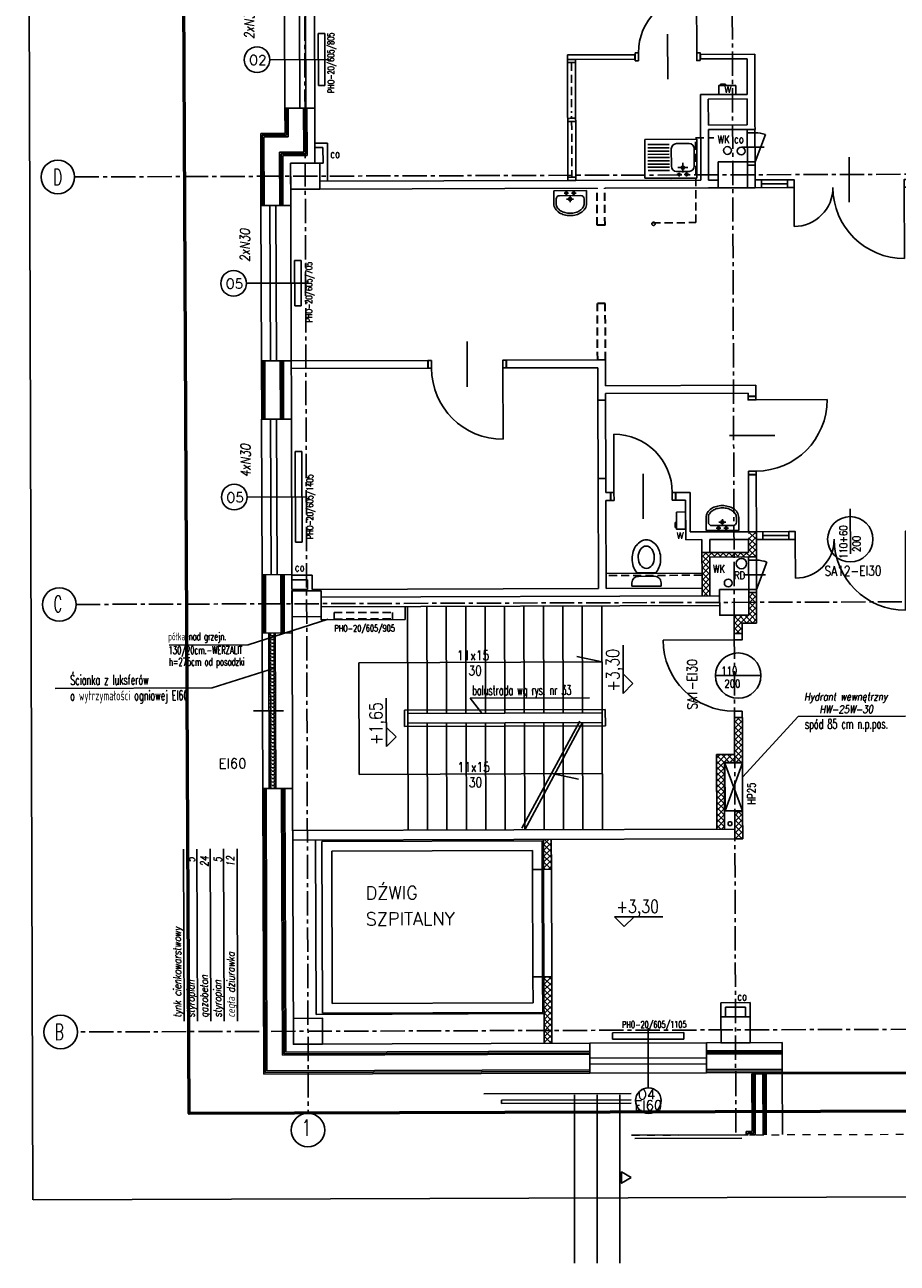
# Model space of a CAD drawing. Header units: millimetres. Extents: x 23823 to 26606, y -8163 to -4147.
# Tile 1 of 5: x 23823 to 25169, y -8163 to -6251. Entities that reach past the tile are written whole.
import ezdxf
from ezdxf.enums import TextEntityAlignment as Align

# ---------------------------------------------------------------- set-up
doc = ezdxf.new("R2010")
doc.units = ezdxf.units.MM
for name, pattern in [('CENTER2', [1.125, 0.75, -0.125, 0.125, -0.125]), ('DASHED2', [0.375, 0.25, -0.125]), ('HIDDEN', [0.375, 0.25, -0.125]), ('HIDDEN2', [0.1875, 0.125, -0.0625]), ('Przerywana', [24, 12, -12])]:
    doc.linetypes.add(name, pattern=pattern)
for name, color, linetype, lineweight in [('__zakres', 10, 'Continuous', 35), ('WYBURZENIA', 5, 'HIDDEN2', 35), ('ŚCIANY_STARE', 250, 'Continuous', 25)]:
    doc.layers.add(name, color=color, linetype=linetype, lineweight=lineweight)
for name, color, linetype in [('a_półki', 3, 'Continuous'), ('A_PÓŁKI_CO_OPIS', 1, 'Continuous'), ('DACH', 7, 'Continuous'), ('ddkanpodstropem', 3, 'HIDDEN2'), ('DOCIEPLENIE', 8, 'Continuous'), ('DYLATACJE', 1, 'Continuous'), ('ML-grzejniki', 3, 'Continuous'), ('ML-opis grzejniki', 1, 'Continuous'), ('NAZWY_POM_', 7, 'Continuous'), ('NAZWY_POM_TECHNOLOGIA', 7, 'Continuous'), ('OKNA', 250, 'Continuous'), ('okna wywietrzaki', 250, 'Continuous'), ('OKNA_OPIS', 7, 'Continuous'), ('OPISY_ARCHITEKTURA', 7, 'Continuous'), ('OSIE', 1, 'CENTER2'), ('s-piony c.o', 1, 'Continuous'), ('SANITARNE', 3, 'Continuous'), ('SCIANY_WEWNETRZNE', 5, 'Continuous'), ('SCIANY_ZEWNETRZNE', 5, 'Continuous'), ('SCIANY_ZEWNĘTRZNE', 5, 'Continuous'), ('SCIANY_ŻELBETOWE', 250, 'Continuous'), ('SLUPY', 250, 'Continuous'), ('SLUSARKA', 7, 'Continuous'), ('SLUSARKA_PPOZ', 7, 'Continuous'), ('SLUSARKA_PPOZ_OPIS', 7, 'Continuous'), ('STOLDRZWI', 7, 'Continuous'), ('TABELKA', 7, 'Continuous'), ('TEKST', 6, 'Continuous'), ('wentylatorki', 3, 'Continuous'), ('WIDOK', 250, 'Continuous'), ('WODKAN', 3, 'Continuous'), ('ściany_p.pożar_kresk', 1, 'Continuous')]:
    doc.layers.add(name, color=color, linetype=linetype)
doc.styles.add('ROMAND', font='romand', dxfattribs={"height": 20})
doc.styles.add('ROMANS', font='ROMANS.shx', dxfattribs={"width": 0.6})
doc.linetypes.add('BATTING', pattern='A,0.0001,-0.1,[134,ltypeshp.shx,S=0.1,R=0,X=-0.1,Y=0],-0.2,[134,ltypeshp.shx,S=0.1,R=180,X=0.1,Y=0],-0.1', length=0.4001)
doc.linetypes.add('OGRODZENIE1', pattern='A,0.25,-0.1,[133,ltypeshp.shx,S=0.1,R=0,X=-0.1,Y=0],-0.1,1', length=1.45)
doc.linetypes.add('ZIGZAG', pattern='A,0.0001,-0.2,[131,ltypeshp.shx,S=0.2,R=0,X=-0.2,Y=0],-0.4,[131,ltypeshp.shx,S=0.2,R=180,X=0.2,Y=0],-0.2', length=0.8001)
pattern_1 = [(45.18361, (23298.067, -14121.448), (-4.5044944, 4.4757157), []), (135.18361, (23298.067, -14121.448), (-4.4757157, -4.5044944), [])]

# ---------------------------------------------------------------- blocks, each defined once
blk = doc.blocks.new('umywalka_50')
for p, q in [((25.2, 0), (-25.2, 0)), ((-25.2, -20), (-25.2, 0)), ((25.2, -20), (25.2, 0)), ((-21.6, -20), (-21.6, -12.5)), ((16.6, -7.5), (-16.6, -7.5)), ((-2.2, -3.6), (-9.5, -3.6)), ((-5.8, -0.5), (-5.8, -6.5)), ((-5.3, -12.8), (5.4, -12.8)), ((0, -7.7), (0, -17.6)), ((9.4, -3.6), (2.3, -3.6)), ((5.8, -0.5), (5.8, -6.5)), ((21.6, -20), (21.6, -12.5))]:
    blk.add_line(p, q)
for centre, radius in [((-5.8, -3.6), 1.76), ((0, -12.8), 2.4), ((5.8, -3.6), 1.76)]:
    blk.add_circle(centre, radius)
for centre, radius, start, end in [((-16.6, -12.5), 5, 90, 180), ((16.6, -12.5), 5, 0, 90), ((-11.1, -20), 14.1, 180, 212.8258), ((-5.8, -16.6), 20.4, 212.8258, 237.2956), ((-11.1, -20), 10.5, 180, 212.8258), ((-5.8, -16.6), 16.8, 212.8258, 237.2956), ((-2.3, -11.1), 26.9, 237.2956, 255.1061), ((-2.3, -11.1), 23.3, 237.2956, 255.1061), ((0, -2.5), 35.8, 255.1061, 270), ((0, -2.5), 32.2, 255.1061, 270), ((0, -2.5), 32.2, 270, 284.8939), ((0, -2.5), 35.8, 270, 284.8939), ((2.3, -11.1), 23.3, 284.8939, 302.7044), ((2.3, -11.1), 26.9, 284.8939, 302.7044), ((5.8, -16.6), 16.8, 302.7044, 327.1742), ((5.8, -16.6), 20.4, 302.7044, 327.1742), ((11.1, -20), 10.5, 327.1742, 0), ((11.1, -20), 14.1, 327.1742, 0)]:
    blk.add_arc(centre, radius, start, end)
blk = doc.blocks.new('OKNO_SCIANA_1X1')
for p, q in [((0.5, 1.5), (0.5, -0.5)), ((0, 1), (1, 1)), ((0, 0.7), (1, 0.7)), ((0, 0.5), (1, 0.5)), ((0, 0), (1, 0))]:
    blk.add_line(p, q)
blk = doc.blocks.new('KOTA_RZUT')
for p, q in [((0, 0), (-15, 15)), ((-15, 15), (59.6, 15)), ((0, 0), (15, 15))]:
    blk.add_line(p, q)
at = {"style": 'ROMANS', "width": 0.8}
blk.add_attdef('POZIOM', text='', height=20, dxfattribs=at).set_placement((20.7, 21), align=Align.CENTER)
blk = doc.blocks.new('SEDES2')
for p, q in [((-22.5, 0), (22.5, 0)), ((-22.5, -5), (-22.5, 0)), ((22.5, 0), (22.5, -5)), ((22.5, 0), (22.5, 0)), ((22.5, 0), (22.5, 0)), ((12.5, -15), (-12.5, -15)), ((14.5, -20.4), (-14.6, -20.4))]:
    blk.add_line(p, q)
for centre, radius, start, end in [((-12.5, -5), 10, 180, 270), ((12.5, -5), 10, 270, 0), ((16.2, -42.2), 38.3, 162.601, 180), ((8.2, -39.7), 29.9, 142.8917, 162.601), ((3.2, -35.9), 23.5, 138.9533, 142.8917), ((-3.3, -35.9), 23.5, 37.1083, 41.0467), ((-8.4, -39.7), 29.9, 17.399, 37.1083), ((-16.4, -42.2), 38.3, 0, 17.399), ((16.2, -42.2), 38.3, 180, 197.399), ((8.2, -44.7), 29.9, 197.399, 217.1083), ((-8.4, -44.7), 29.9, 322.8917, 342.601), ((-16.4, -42.2), 38.3, 342.601, 360), ((3.2, -48.6), 23.5, 217.1083, 241.2983), ((-0.1, -54.5), 16.8, 241.2983, 270), ((-0.1, -54.5), 16.8, 270, 298.7017), ((-3.3, -48.6), 23.5, 298.7017, 322.8917)]:
    blk.add_arc(centre, radius, start, end)
blk.add_ellipse((-0.3, -44.4), major_axis=(0.2, 17.3), ratio=0.720611)
blk = doc.blocks.new('DRZWI_D18W_110')
for p, q in [((5, 12), (5, 122)), ((60, 40.8), (60, -28.8))]:
    blk.add_line(p, q)
for points in [[(0, 0), (5, 0), (5, 12), (0, 12)], [(115, 0), (120, 0), (120, 12), (115, 12)]]:
    blk.add_lwpolyline(points, close=True)
blk.add_arc((5, 12), 110, 0, 90)
blk = doc.blocks.new('DRZWI_D11W_90')
for p, q in [((5, 12), (5, 102)), ((50, 40.8), (50, -28.8))]:
    blk.add_line(p, q)
for points in [[(0, 0), (5, 0), (5, 12), (0, 12)], [(95, 0), (100, 0), (100, 12), (95, 12)]]:
    blk.add_lwpolyline(points, close=True)
blk.add_arc((5, 12), 90, 0, 90)
blk = doc.blocks.new('ZLEWOZMYWAK_80_1K')
for p, q in [((-40, 0), (40, 0)), ((-40, -60), (-40, 0)), ((40, 0), (40, -60)), ((-36.2, -45.4), (-36.2, -18.4)), ((-28.2, -10.4), (-8.8, -10.4)), ((-20.7, -5.7), (-28, -5.7)), ((-26, -16.3), (-11, -16.3)), ((-24.3, -2.6), (-24.3, -8.5)), ((-18.5, -8.8), (-18.5, -23.8)), ((-9.1, -5.7), (-16.2, -5.7)), ((-12.7, -2.6), (-12.7, -8.5)), ((-0.8, -18.4), (-0.8, -45.4)), ((2.3, -11.9), (35.3, -11.9)), ((2.3, -16.9), (35.3, -16.9)), ((2.3, -21.9), (35.3, -21.9)), ((2.3, -26.9), (35.3, -26.9)), ((2.3, -31.9), (35.3, -31.9)), ((2.3, -36.9), (35.3, -36.9)), ((-8.8, -53.4), (-28.2, -53.4)), ((2.3, -41.9), (35.3, -41.9)), ((2.3, -46.9), (35.3, -46.9)), ((2.3, -51.9), (35.3, -51.9)), ((40, -60), (-40, -60))]:
    blk.add_line(p, q)
for centre, radius in [((-24.3, -5.7), 1.76), ((-18.5, -16.3), 2.5), ((-12.7, -5.7), 1.76)]:
    blk.add_circle(centre, radius)
for centre, start, end in [((-28.2, -18.4), 90, 180), ((-8.8, -18.4), 0, 90), ((-28.2, -45.4), 180, 270), ((-8.8, -45.4), 270, 0)]:
    blk.add_arc(centre, 8, start, end)
blk.add_point((0, 0))
blk = doc.blocks.new('R2')
at = {"layer": 'STOLDRZWI'}
for p, q in [((-27.5, 19.8), (-27.5, -14.1)), ((-50, 12), (-50, 0)), ((-5, 0), (-47, -16.1)), ((-5, 12), (-5, 0))]:
    blk.add_line(p, q, dxfattribs=at)
blk.add_lwpolyline([(-55, 12), (0, 12), (0, 0), (-55, 0)], close=True, dxfattribs=at)
blk.add_arc((-5, 0), 45, 179.9982, 200.9717, dxfattribs=at)
at = {"style": 'ROMANS', "flags": 1}
blk.add_attdef('OPIS', (-27.5, -14.1), '', height=10, dxfattribs=at)
blk = doc.blocks.new('DP110')
for p, q in [((10, 12), (10, 122)), ((65, 40.8), (65, -28.8))]:
    blk.add_line(p, q)
for points in [[(0, 0), (10, 0), (10, 12), (0, 12)], [(120, 0), (130, 0), (130, 12), (120, 12)]]:
    blk.add_lwpolyline(points, close=True)
blk.add_arc((10, 12), 110, 0, 90)
blk = doc.blocks.new('DP170')
for p, q in [((12, 180), (72, 180)), ((34.8, 95), (-34.8, 95)), ((12, 10), (122, 10))]:
    blk.add_line(p, q)
for points in [[(0, 190), (0, 180), (12, 180), (12, 190)], [(0, 0), (0, 10), (12, 10), (12, 0)]]:
    blk.add_lwpolyline(points, close=True)
for centre, radius, start, end in [((12, 180), 60, 270, 0), ((12, 10), 110, 0.0018, 90.0018)]:
    blk.add_arc(centre, radius, start, end)
blk = doc.blocks.new('A$C4D6E149D')
at = {"layer": 'wentylatorki', "linetype": 'Continuous'}
for p, q in [((16, 2), (16, 0)), ((16, 0), (24, 0)), ((24, 2), (24, 0))]:
    blk.add_line(p, q, dxfattribs=at)
blk.add_lwpolyline([(0, 2), (26.5, 2), (26.5, 16), (0, 16)], close=True, dxfattribs=at)

msp = doc.modelspace()

# ---------------------------------------------------------------- hatches: boundary and pattern name
at = {"layer": 'OKNA'}
h = msp.add_hatch(dxfattribs=at)
h.set_pattern_fill('ANGLE', color=256, scale=20, angle=90.1836, style=0)
h.set_pattern_definition([(90.183614, (28744.409, 6718.5166), (-5.4999718, -0.0176256), [4, -1.5]), (180.183614, (28744.409, 6718.5166), (0.0176256, -5.4999718), [4, -1.5])])
h.paths.add_polyline_path([(24199.4, -7190.1), (24200.2, -7430.1), (24210.2, -7430), (24209.4, -7190)])
at = {"layer": 'ściany_p.pożar_kresk', "ltscale": 50}
h = msp.add_hatch(dxfattribs=at)
h.set_pattern_fill('NET', color=256, scale=2, angle=45.1836, style=0)
h.set_pattern_definition(pattern_1)
h.paths.add_polyline_path([(24952, -7045.7), (24951.9, -7033.7), (24939.9, -7033.7), (24939.9, -7035.7, -0.004213), (24939.9, -7035.9), (24940, -7045.7), (24940, -7045.7), (24940, -7055.6, -0.004213), (24940, -7055.8), (24940, -7065.7), (24930.4, -7065.7, -0.019546), (24929.7, -7065.7), (24920, -7065.8), (24917.5, -7065.8), (24917.6, -7072.8), (24940.1, -7072.7), (24940.1, -7072.7), (24952.1, -7072.7)])
h.paths.add_polyline_path([(24917.5, -7065.8), (24910.4, -7065.8, -0.019546), (24909.7, -7065.8), (24900, -7065.8), (24890.4, -7065.9, -0.019546), (24889.7, -7065.9), (24880, -7065.9), (24868, -7065.9), (24868.2, -7120.9), (24868.2, -7122.9), (24880.2, -7122.9), (24880.1, -7072.9), (24917.6, -7072.8)])
h.paths.add_polyline_path([(24880.2, -7122.9), (24868.2, -7122.9), (24868.3, -7132.9), (24880.3, -7132.9)])
h.paths.add_polyline_path([(24929.9, -7174.7), (24952.4, -7174.7), (24952.4, -7162.7), (24917.9, -7162.8), (24917.9, -7190.8), (24929.9, -7190.7)])
h.paths.add_polyline_path([(24952.3, -7142.7), (24940.3, -7142.7), (24940.4, -7162.7), (24952.4, -7162.7)])
h.paths.add_polyline_path([(24952.2, -7127.7), (24940.2, -7127.7), (24940.3, -7142.7), (24952.3, -7142.7)])
h = msp.add_hatch(dxfattribs=at)
h.set_pattern_fill('NET', color=256, scale=2, angle=45.1836, style=0)
h.set_pattern_definition(pattern_1)
h.paths.add_polyline_path([(24930.4, -7320.7), (24918.4, -7320.8), (24918.5, -7377.8), (24918.6, -7389.8), (24930.6, -7389.7), (24930.5, -7363.7)])
h.paths.add_polyline_path([(24918.5, -7377.8), (24890.5, -7377.9), (24890.9, -7492.9), (24902.9, -7492.8), (24902.6, -7389.8), (24918.6, -7389.8)])
h.paths.add_polyline_path([(24930.8, -7465.7), (24918.8, -7465.8), (24918.9, -7492.8), (24919, -7507.8), (24931, -7507.7), (24930.9, -7492.7), (24930.9, -7492.7)])
h = msp.add_hatch(dxfattribs=at)
h.set_pattern_fill('NET', color=256, scale=2, angle=45.1836, style=0)
h.set_pattern_definition(pattern_1)
h.paths.add_polyline_path([(24635.5, -7508.7), (24623.5, -7508.7), (24623.6, -7555), (24635.6, -7554.9)])
h = msp.add_hatch(dxfattribs=at)
h.set_pattern_fill('NET', color=256, scale=2, angle=45.1836, style=0)
h.set_pattern_definition(pattern_1)
h.paths.add_polyline_path([(24636.1, -7720.9), (24624.1, -7721), (24624.3, -7783.7), (24636.3, -7783.7)])
h.paths.add_polyline_path([(24636.3, -7783.7), (24624.3, -7783.7), (24624.4, -7803.7), (24636.4, -7803.7)])
h.paths.add_polyline_path([(24636.4, -7803.7), (24624.4, -7803.7), (24624.5, -7823.7), (24636.5, -7823.7)])

# ---------------------------------------------------------------- linework, layer by layer
at = {"layer": '__zakres', "linetype": 'OGRODZENIE1', "lineweight": 53, "ltscale": 40}
msp.add_lwpolyline([(24059.4, -4377), (25286.1, -4375.6), (25282.3, -5439.1), (25758.7, -5444.7), (25760, -5856.6), (25948.7, -5856), (25949.7, -6174.2), (25805.7, -6174.6), (25806.5, -6430.8), (26183.2, -6429.6), (26188, -7925.3), (24076.4, -7932.1), (24059.4, -4377)], dxfattribs=at)
at = {"layer": 'a_półki', "ltscale": 25}
for p, q in [((24410.1, -7149.4), (24410.1, -7169.4)), ((24280.4, -7164.8), (24280.4, -7169.8))]:
    msp.add_line(p, q, dxfattribs=at)
at = {"layer": 'a_półki'}
msp.add_line((24280.4, -7169.8), (24410.1, -7169.4), dxfattribs=at)
at = {"layer": 'A_PÓŁKI_CO_OPIS', "linetype": 'Continuous'}
for p in [(24291.1, -7168.5), (24045.4, -7208.8)]:
    msp.add_line(p, (24167.6, -7208.4), dxfattribs=at)
at = {"layer": 'DACH', "color": 9}
for p, q in [((24758.6, -7900.8), (24531.1, -7901.5)), ((24758.6, -7910.8), (24558.6, -7911.4)), ((24558.6, -7911.4), (24558.7, -7916.4)), ((24671.2, -7903), (24671.2, -8163)), ((24706.2, -7903), (24706.2, -8163)), ((24741.2, -7903), (24741.2, -8163)), ((24758.7, -7915.8), (24558.7, -7916.4)), ((24934.4, -7964.7), (24759.4, -7965.3)), ((24929.4, -7969.7), (24764.4, -7970.3))]:
    msp.add_line(p, q, dxfattribs=at)
msp.add_lwpolyline([(24759, -8030.8), (24744, -8039.4), (24744.1, -8022.1)], close=True, dxfattribs=at)
at = {"layer": 'ddkanpodstropem', "ltscale": 100}
for p, q in [((24858.2, -6425.9), (24886.2, -6425.8)), ((24858.7, -6556.6), (24858.2, -6425.9)), ((24791.7, -6556.8), (24858.7, -6556.6))]:
    msp.add_line(p, q, dxfattribs=at)
msp.add_lwpolyline([(24790.8, -6558.4, 1), (24795.8, -6558.4, 1)], format="xyb", close=True, dxfattribs=at)
at = {"layer": 'DOCIEPLENIE', "linetype": 'BATTING', "ltscale": 0.2}
for p, q in [((24224.2, -6380), (24224.4, -6419)), ((24253.2, -6379.9), (24253.5, -6447.9)), ((24258.2, -6379.9), (24258.5, -6452.9)), ((24187, -6419.1), (24224.4, -6419)), ((24187, -6419.1), (24187.3, -6530.1)), ((24253.5, -6447.9), (24216, -6448)), ((24216, -6448), (24216.2, -6530)), ((24258.5, -6452.9), (24221, -6453)), ((24221, -6453), (24221.2, -6530)), ((24188.1, -6770.1), (24188.4, -6860.1)), ((24217, -6770), (24217.3, -6860)), ((24222, -6770), (24222.3, -6860)), ((24189.2, -7100.1), (24189.4, -7190.1)), ((24218.1, -7100), (24218.3, -7190)), ((24223.1, -7100), (24223.3, -7190))]:
    msp.add_line(p, q, dxfattribs=at)
at = {"layer": 'DOCIEPLENIE', "linetype": 'ZIGZAG', "ltscale": 5}
for p, q in [((24226.7, -6380), (24226.9, -6421.5)), ((24255.7, -6379.9), (24256, -6450.4)), ((24189.4, -6421.6), (24226.9, -6421.5)), ((24189.4, -6421.6), (24189.7, -6530.1)), ((24256, -6450.4), (24218.5, -6450.5)), ((24218.5, -6450.5), (24218.7, -6530)), ((24190.5, -6770.1), (24190.8, -6860.1)), ((24219.5, -6770), (24219.8, -6860)), ((24191.6, -7100.1), (24191.8, -7190.1)), ((24220.6, -7100), (24220.8, -7190)), ((24192.6, -7430.1), (24194, -7868.6)), ((24221.6, -7430), (24222.9, -7839.6)), ((24222.9, -7839.6), (24694.9, -7838)), ((24875, -7837.4), (24992, -7837)), ((24194, -7868.6), (24695, -7867)), ((24875.1, -7866.4), (24992.1, -7866)), ((24947.6, -7870.7), (24947.9, -7962.2)), ((24964.9, -7964.6), (24964.6, -7870.6)), ((24947.9, -7962.2), (24938.9, -7962.2)), ((24938.9, -7964.7), (24938.9, -7962.2))]:
    msp.add_line(p, q, dxfattribs=at)
at = {"layer": 'DOCIEPLENIE'}
for p, q in [((24190.2, -7430.1), (24191.6, -7871.1)), ((24219.2, -7430), (24220.5, -7842)), ((24224.2, -7430), (24225.5, -7837)), ((24225.5, -7837), (24695, -7835.5)), ((24875, -7834.9), (24992, -7834.5)), ((24220.5, -7842), (24695, -7840.5)), ((24875, -7839.9), (24992, -7839.5)), ((24191.6, -7871.1), (24695.1, -7869.5)), ((24875.1, -7868.9), (24992.1, -7868.5)), ((24945.1, -7870.7), (24967.1, -7870.6)), ((24945.1, -7870.7), (24945.4, -7959.7)), ((24950.1, -7870.7), (24950.4, -7964.7)), ((24962.1, -7870.6), (24962.4, -7964.6)), ((24962.1, -7870.6), (24962.4, -7964.6)), ((24962.1, -7870.6), (24962.4, -7964.6)), ((24967.4, -7964.6), (24967.1, -7870.6)), ((24967.1, -7870.6), (24967.4, -7964.6)), ((24967.1, -7870.6), (24967.4, -7964.6)), ((24945.4, -7959.7), (24936.4, -7959.7)), ((24936.4, -7964.7), (24936.4, -7959.7)), ((24950.4, -7964.7), (24941.4, -7964.7))]:
    msp.add_line(p, q, dxfattribs=at)
at = {"layer": 'DYLATACJE', "linetype": 'Continuous', "ltscale": 50}
for p, q in [((24945.1, -7870.7), (25352.1, -7869.4)), ((24992.1, -7868.5), (25257.7, -7867.7))]:
    msp.add_line(p, q, dxfattribs=at)
at = {"layer": 'ML-grzejniki', "ltscale": 50}
for p, q in [((24275.7, -6264.8), (24285.7, -6264.8)), ((24275.9, -6344.8), (24275.7, -6264.8)), ((24285.9, -6344.8), (24285.7, -6264.8)), ((24275.9, -6344.8), (24285.9, -6344.8)), ((24239.3, -6614.9), (24249.3, -6614.9)), ((24239.5, -6684.9), (24239.3, -6614.9)), ((24249.5, -6684.9), (24249.3, -6614.9)), ((24239.5, -6684.9), (24249.5, -6684.9)), ((24240.2, -6909.9), (24240.7, -7049.9)), ((24250.2, -6909.9), (24240.2, -6909.9)), ((24250.2, -6909.9), (24250.7, -7049.9)), ((24250.7, -7049.9), (24240.7, -7049.9)), ((24729.9, -7807.3), (24839.9, -7807)), ((24729.9, -7807.3), (24730, -7817.3)), ((24730, -7817.3), (24840, -7817)), ((24839.9, -7807), (24840, -7817))]:
    msp.add_line(p, q, dxfattribs=at)
at = {"layer": 'ML-grzejniki', "linetype": 'DASHED2', "ltscale": 50}
for p, q in [((24300.1, -7158.5), (24390.1, -7158.2)), ((24300.1, -7158.5), (24300.1, -7168.5)), ((24300.1, -7168.5), (24390.1, -7168.2)), ((24390.1, -7158.2), (24390.1, -7168.2))]:
    msp.add_line(p, q, dxfattribs=at)
at = {"layer": 'OKNA'}
for p, q in [((24200.2, -7430.1), (24199.4, -7190.1)), ((24210.2, -7430), (24209.4, -7190)), ((24222, -7310), (24176, -7310.2))]:
    msp.add_line(p, q, dxfattribs=at)
at = {"layer": 'OKNA_OPIS', "linetype": 'Continuous'}
for centre in [(24181.2, -6305.1), (24145.1, -6650.3), (24146.1, -6980.2), (24785.4, -7912)]:
    msp.add_circle(centre, 19.8, dxfattribs=at)
at = {"layer": 'OPISY_ARCHITEKTURA', "ltscale": 50}
for p, q in [((24111.9, -7274.8), (24209.6, -7244.1)), ((23869.6, -7275.6), (24111.9, -7274.8)), ((24694.5, -7290.1), (24510, -7290.6)), ((24510, -7290.6), (24528.2, -7314))]:
    msp.add_line(p, q, dxfattribs=at)
at = {"layer": 'OPISY_ARCHITEKTURA', "linetype": 'Continuous'}
msp.add_line((25016.4, -7319.1), (24930.7, -7412.7), dxfattribs=at)
at = {"layer": 'OPISY_ARCHITEKTURA'}
for p, q in [((25016.4, -7319.1), (25182, -7318.6)), ((24068.5, -7789.4), (24067.7, -7523.7)), ((24089.2, -7789.3), (24088.3, -7523.6)), ((24109.9, -7789.2), (24109, -7523.5)), ((24130.6, -7789.2), (24129.7, -7523.5)), ((24151.2, -7789.1), (24150.4, -7523.4))]:
    msp.add_line(p, q, dxfattribs=at)
at = {"layer": 'OPISY_ARCHITEKTURA', "linetype": 'Przerywana', "lineweight": 0}
msp.add_line((24759.4, -7965.3), (25555.5, -7962.7), dxfattribs=at)
at = {"layer": 'OSIE', "ltscale": 50}
for p, q in [((24248.6, -4269.8), (24260.3, -7931.5)), ((24908.6, -4267.6), (24920.4, -7964.8)), ((23899.7, -6486), (26092.7, -6479)), ((23901.8, -7146), (26094.8, -7139)), ((26096.9, -7799), (23904, -7806))]:
    msp.add_line(p, q, dxfattribs=at)
at = {"layer": 'SANITARNE'}
for p, q in [((24639.3, -6507.5), (24689.7, -6507.2)), ((24639.3, -6507.5), (24689.7, -6507.2)), ((24639.4, -6527.5), (24639.3, -6507.5)), ((24639.4, -6527.5), (24639.3, -6507.5)), ((24647.9, -6515), (24681.1, -6514.8)), ((24647.9, -6515), (24681.1, -6514.8)), ((24655.1, -6511), (24662.2, -6511)), ((24655.1, -6511), (24662.2, -6511)), ((24658.7, -6507.9), (24658.7, -6513.9)), ((24658.7, -6507.9), (24658.7, -6513.9)), ((24664.5, -6515), (24664.6, -6525)), ((24664.5, -6515), (24664.6, -6525)), ((24666.7, -6511), (24673.9, -6510.9)), ((24666.7, -6511), (24673.9, -6510.9)), ((24670.2, -6507.8), (24670.3, -6513.8)), ((24670.2, -6507.8), (24670.3, -6513.8)), ((24689.8, -6527.2), (24689.7, -6507.2)), ((24689.8, -6527.2), (24689.7, -6507.2)), ((24643, -6527.5), (24642.9, -6520)), ((24643, -6527.5), (24642.9, -6520)), ((24669.9, -6520.1), (24659.2, -6520.2)), ((24669.9, -6520.1), (24659.2, -6520.2)), ((24686.2, -6527.2), (24686.1, -6519.8)), ((24686.2, -6527.2), (24686.1, -6519.8))]:
    msp.add_line(p, q, dxfattribs=at)
for centre, radius in [((24658.7, -6511), 1.76), ((24658.7, -6511), 1.76), ((24664.5, -6520.2), 2.4), ((24664.5, -6520.2), 2.4), ((24670.2, -6510.9), 1.76), ((24670.2, -6510.9), 1.76)]:
    msp.add_circle(centre, radius, dxfattribs=at)
for centre, radius, start, end in [((24647.9, -6520), 5, 90.3672, 180.3672), ((24647.9, -6520), 5, 90.3672, 180.3672), ((24681.1, -6519.8), 5, 0.3672, 90.3672), ((24681.1, -6519.8), 5, 0.3672, 90.3672), ((24653.5, -6527.4), 14.1, 180.3672, 213.1931), ((24653.5, -6527.4), 14.1, 180.3672, 213.1931), ((24658.8, -6524), 20.4, 213.1931, 237.6628), ((24658.8, -6524), 20.4, 213.1931, 237.6628), ((24653.5, -6527.4), 10.5, 180.3672, 213.1931), ((24653.5, -6527.4), 10.5, 180.3672, 213.1931), ((24658.8, -6524), 16.8, 213.1931, 237.6628), ((24658.8, -6524), 16.8, 213.1931, 237.6628), ((24662.2, -6518.5), 23.3, 237.6628, 255.4733), ((24662.2, -6518.5), 23.3, 237.6628, 255.4733), ((24666.8, -6518.5), 23.3, 285.2611, 303.0716), ((24666.8, -6518.5), 23.3, 285.2611, 303.0716), ((24670.4, -6523.9), 16.8, 303.0716, 327.5414), ((24670.4, -6523.9), 16.8, 303.0716, 327.5414), ((24670.4, -6523.9), 20.4, 303.0716, 327.5414), ((24670.4, -6523.9), 20.4, 303.0716, 327.5414), ((24675.7, -6527.3), 10.5, 327.5414, 0.3672), ((24675.7, -6527.3), 10.5, 327.5414, 0.3672), ((24675.7, -6527.3), 14.1, 327.5414, 0.3672), ((24675.7, -6527.3), 14.1, 327.5414, 0.3672), ((24662.2, -6518.5), 26.9, 237.6628, 255.4733), ((24662.2, -6518.5), 26.9, 237.6628, 255.4733), ((24664.5, -6509.9), 35.8, 255.4733, 270.3672), ((24664.5, -6509.9), 35.8, 255.4733, 270.3672), ((24664.5, -6509.9), 32.2, 255.4733, 270.3672), ((24664.5, -6509.9), 32.2, 255.4733, 270.3672), ((24664.5, -6509.9), 32.2, 270.3672, 285.2611), ((24664.5, -6509.9), 32.2, 270.3672, 285.2611), ((24664.5, -6509.9), 35.8, 270.3672, 285.2611), ((24664.5, -6509.9), 35.8, 270.3672, 285.2611), ((24666.8, -6518.5), 26.9, 285.2611, 303.0716), ((24666.8, -6518.5), 26.9, 285.2611, 303.0716)]:
    msp.add_arc(centre, radius, start, end, dxfattribs=at)
at = {"layer": 'SCIANY_WEWNETRZNE', "ltscale": 50}
for p, q in [((24290, -6433.8), (24270.5, -6433.8)), ((24283, -6440.8), (24270.5, -6440.8)), ((24897.3, -7760.8), (24942.3, -7760.7)), ((24897.3, -7782.8), (24897.3, -7760.8)), ((24942.3, -7782.7), (24942.3, -7760.7)), ((24904.3, -7767.8), (24935.3, -7767.7)), ((24904.3, -7782.8), (24904.3, -7767.8)), ((24935.3, -7782.7), (24935.3, -7767.7))]:
    msp.add_line(p, q, dxfattribs=at)
at = {"layer": 'SCIANY_WEWNETRZNE'}
for p, q in [((24283, -6440.8), (24283.1, -6464.8)), ((24290, -6433.8), (24290.2, -6492.8)), ((24278.1, -6464.8), (24283.1, -6464.8)), ((24235.2, -7101), (24266.2, -7100.9)), ((24235.2, -7108), (24259.2, -7107.9)), ((24259.2, -7107.9), (24259.2, -7122.9)), ((24266.2, -7100.9), (24266.2, -7122.9))]:
    msp.add_line(p, q, dxfattribs=at)
at = {"layer": 'SCIANY_ZEWNETRZNE'}
for p, q in [((24992, -7822.5), (24992.1, -7868.5)), ((24950.1, -7870.7), (24950.4, -7964.7)), ((24992.4, -7964.5), (24992.1, -7870.5)), ((24941.4, -7964.7), (24941.4, -7964.7)), ((24941.4, -7964.7), (24941.4, -7964.7)), ((24950.4, -7964.7), (24941.4, -7964.7))]:
    msp.add_line(p, q, dxfattribs=at)
at = {"layer": 'SCIANY_ZEWNĘTRZNE'}
for p, q in [((24224.2, -6380), (24270.2, -6379.8)), ((24224.3, -6380), (24270.3, -6379.8)), ((24229.2, -6380), (24229.4, -6424)), ((24270.3, -6379.8), (24270.6, -6464.8)), ((24191.9, -6424.1), (24229.4, -6424)), ((24191.9, -6424.1), (24192.2, -6530.1)), ((24233.1, -6465), (24233.3, -6530)), ((24187.3, -6530.1), (24233.3, -6530)), ((24188.1, -6770.1), (24234.1, -6770)), ((24193.1, -6770.1), (24193.4, -6860.1)), ((24234.1, -6770), (24234.2, -6815)), ((24234.2, -6815), (24234.4, -6860)), ((24188.4, -6860.1), (24234.4, -6860)), ((24189.2, -7100.1), (24235.2, -7100)), ((24194.2, -7100.1), (24194.4, -7190.1)), ((24235.2, -7100), (24235.3, -7145)), ((24235.3, -7145), (24235.4, -7190)), ((24189.4, -7190.1), (24235.4, -7190)), ((24190.2, -7430.1), (24236.2, -7430)), ((24195.2, -7430.1), (24196.6, -7866.1)), ((24236.2, -7430), (24237.5, -7825)), ((24237.5, -7825), (24695, -7823.5)), ((24695.1, -7869.5), (24695, -7823.5)), ((24875, -7822.9), (24992, -7822.5)), ((24875.1, -7868.9), (24875, -7822.9)), ((24196.6, -7866.1), (24695.1, -7864.5)), ((24875.1, -7863.9), (24992.1, -7863.5))]:
    msp.add_line(p, q, dxfattribs=at)
at = {"layer": 'SCIANY_ŻELBETOWE'}
for p, q in [((24280.3, -7134.8), (24895.3, -7132.8)), ((24280.3, -7149.8), (24895.3, -7147.8)), ((24918.9, -7492.8), (24236.4, -7495)), ((24918.9, -7492.8), (24919, -7507.8)), ((24918.9, -7492.8), (24919, -7507.8)), ((24918.9, -7492.8), (24919, -7507.8)), ((24919, -7507.8), (24236.5, -7510)), ((24621.5, -7510.7), (24281.5, -7511.8)), ((24282.3, -7776.8), (24281.5, -7511.8)), ((24621.6, -7555), (24621.5, -7510.7)), ((24606.5, -7525.8), (24296.5, -7526.8)), ((24297.3, -7761.8), (24296.5, -7526.8)), ((24606.6, -7555), (24606.5, -7525.8)), ((24606.6, -7555), (24621.6, -7555)), ((24607.1, -7721), (24622.1, -7721)), ((24607.3, -7760.8), (24607.1, -7721)), ((24622.3, -7775.7), (24622.1, -7721)), ((24297.3, -7761.8), (24607.3, -7760.8)), ((24282.3, -7776.8), (24622.3, -7775.7))]:
    msp.add_line(p, q, dxfattribs=at)
at = {"layer": 'SLUPY'}
for points in [[(24233.1, -6465), (24278.1, -6464.8), (24278.2, -6504.8), (24233.2, -6505)], [(24893.1, -6462.9), (24938.1, -6462.7), (24938.2, -6502.7), (24893.2, -6502.9)], [(24893.1, -6462.9), (24938.1, -6462.7), (24938.2, -6502.7), (24893.2, -6502.9)], [(24235.2, -7125), (24280.2, -7124.8), (24280.4, -7164.8), (24235.4, -7165)], [(24895.2, -7122.8), (24940.2, -7122.7), (24940.4, -7162.7), (24895.4, -7162.8)], [(24237.3, -7785), (24282.3, -7784.8), (24282.5, -7824.8), (24237.5, -7825)], [(24237.3, -7785), (24282.3, -7784.8), (24282.5, -7824.8), (24237.5, -7825)], [(24897.3, -7782.8), (24942.3, -7782.7), (24942.5, -7822.7), (24897.5, -7822.8)]]:
    msp.add_lwpolyline(points, close=True, dxfattribs=at)
at = {"layer": 'SLUSARKA', "ltscale": 50}
for p, q in [((25000.2, -6490.5), (24950.2, -6490.7)), ((24960.2, -6490.6), (24960.2, -6502.6)), ((24960.2, -6496.6), (25000.2, -6496.5)), ((25000.2, -6502.5), (24950.2, -6502.7))]:
    msp.add_line(p, q, dxfattribs=at)
at = {"layer": 'SLUSARKA_PPOZ', "ltscale": 50}
for p, q in [((25002, -7033.5), (24952, -7033.7)), ((24962, -7045.6), (24962, -7033.6)), ((25002, -7045.5), (24952, -7045.7)), ((24962, -7039.6), (25002, -7039.5))]:
    msp.add_line(p, q, dxfattribs=at)
at = {"layer": 'SLUSARKA_PPOZ_OPIS', "ltscale": 50}
msp.add_circle((25097, -7045.4), 35, dxfattribs=at)
at = {"layer": 'SLUSARKA_PPOZ_OPIS'}
msp.add_circle((24924, -7255.8), 35, dxfattribs=at)
at = {"layer": 'STOLDRZWI', "linetype": 'HIDDEN'}
for p, q in [((24672.6, -6304.6), (24660.6, -6304.6)), ((24672.6, -6309.6), (24660.6, -6309.6)), ((24660.9, -6395.6), (24672.9, -6395.5)), ((24660.9, -6400.6), (24672.9, -6400.5)), ((24673.2, -6486.6), (24661.2, -6486.6)), ((24673.2, -6491.6), (24661.2, -6491.6))]:
    msp.add_line(p, q, dxfattribs=at)
at = {"layer": 'STOLDRZWI', "linetype": 'HIDDEN', "ltscale": 50}
for p, q in [((24666.6, -6309.6), (24666.9, -6387.1)), ((24666.9, -6392.1), (24666.9, -6395.6)), ((24666.9, -6400.6), (24667.2, -6486.6))]:
    msp.add_line(p, q, dxfattribs=at)
at = {"layer": 'TABELKA', "ltscale": 25}
for p, q in [((23822.7, -4156), (23835.2, -8064.9)), ((23835.7, -8064.9), (26605.7, -8056))]:
    msp.add_line(p, q, dxfattribs=at)
at = {"layer": 'TEKST'}
for centre in [(23873.7, -6486.1), (23876, -7146.1), (23878.1, -7806.1), (24259.8, -7957.4)]:
    msp.add_circle(centre, 25.9, dxfattribs=at)
at = {"layer": 'WIDOK'}
for p, q in [((24868.1, -7097.9), (24720.1, -7098.4)), ((24413.3, -7149.4), (24414.4, -7494.4)), ((24443.3, -7149.3), (24443.8, -7314.3)), ((24473.3, -7149.2), (24473.8, -7314.2)), ((24503.3, -7149.1), (24503.8, -7314.1)), ((24533.3, -7149), (24533.8, -7314)), ((24563.3, -7148.9), (24563.8, -7313.9)), ((24593.3, -7148.8), (24593.8, -7313.8)), ((24623.3, -7148.7), (24623.8, -7313.7)), ((24653.3, -7148.6), (24653.8, -7313.6)), ((24683.3, -7148.5), (24683.8, -7313.5)), ((24713.3, -7148.4), (24714.4, -7493.4)), ((24190.2, -7430.1), (24189.4, -7190.1)), ((24675.1, -7226.3), (24713.6, -7234.7)), ((24713.6, -7234.7), (24338.6, -7235.9)), ((24338.6, -7235.9), (24339.1, -7408.4)), ((24408.8, -7309.4), (24718.8, -7308.4)), ((24408.8, -7309.4), (24408.9, -7334.4)), ((24413.8, -7314.4), (24713.8, -7313.4)), ((24718.8, -7308.4), (24718.9, -7333.4)), ((24408.9, -7334.4), (24718.9, -7333.4)), ((24413.9, -7329.4), (24713.9, -7328.4)), ((24443.9, -7329.3), (24444.4, -7494.3)), ((24473.9, -7329.2), (24474.4, -7494.2)), ((24503.9, -7329.1), (24504.4, -7494.1)), ((24533.9, -7329), (24534.4, -7494)), ((24563.9, -7328.9), (24564.4, -7493.9)), ((24679.5, -7326.1), (24590, -7491.4)), ((24593.9, -7328.8), (24594.4, -7493.8)), ((24683.9, -7328.5), (24594.4, -7493.8)), ((24623.9, -7328.7), (24624.4, -7493.7)), ((24653.9, -7328.6), (24654.4, -7493.6)), ((24683.9, -7328.5), (24684.4, -7493.5)), ((24930.6, -7389.7), (24930.8, -7465.7)), ((24714.1, -7407.2), (24339.1, -7408.4)), ((24639.1, -7407.4), (24677.6, -7415.8)), ((24271.5, -7509.9), (24272.3, -7778.8)), ((24606.6, -7555), (24607.1, -7721)), ((24621.6, -7555), (24622.1, -7721)), ((24623.6, -7555), (24624.1, -7721)), ((24635.6, -7554.9), (24636.1, -7720.9)), ((24272.3, -7778.8), (24624.3, -7777.7))]:
    msp.add_line(p, q, dxfattribs=at)
at = {"layer": 'WIDOK', "linetype": 'HIDDEN', "ltscale": 50}
msp.add_line((24868.2, -7100.9), (24720.2, -7101.4), dxfattribs=at)
at = {"layer": 'WIDOK', "linetype": 'HIDDEN'}
msp.add_line((24236.2, -7430), (24235.4, -7190), dxfattribs=at)
at = {"layer": 'WODKAN', "linetype": 'Continuous'}
for p, q in [((24903.6, -7390.8), (24930.8, -7464.7)), ((24930.6, -7390.7), (24903.8, -7464.8))]:
    msp.add_line(p, q, dxfattribs=at)
msp.add_lwpolyline([(24930.6, -7390.7), (24930.8, -7464.7), (24903.8, -7464.8), (24903.6, -7390.8)], close=True, dxfattribs=at)
at = {"layer": 'WODKAN'}
for centre, radius in [((24907.4, -6445.2), 6), ((24928.6, -6446), 6), ((24928.9, -7082.9), 8), ((24908.6, -7112.9), 6), ((24911.3, -7484.4), 3)]:
    msp.add_circle(centre, radius, dxfattribs=at)
at = {"layer": 'WYBURZENIA', "ltscale": 100}
for p, q in [((24706.4, -6560.5), (24706.2, -6503.5)), ((24718.4, -6560.4), (24718.2, -6503.4)), ((24718.4, -6560.4), (24706.4, -6560.5)), ((24718.8, -6681.4), (24706.8, -6681.5)), ((24707.1, -6768.5), (24706.8, -6681.5)), ((24719.1, -6768.4), (24718.8, -6681.4))]:
    msp.add_line(p, q, dxfattribs=at)
at = {"layer": 'ściany_p.pożar_kresk', "ltscale": 50}
for p, q in [((24952, -7033.7), (24939.7, -7033.7)), ((24880, -7065.9), (24868, -7065.9)), ((24868.2, -7120.9), (24868.3, -7132.9))]:
    msp.add_line(p, q, dxfattribs=at)
at = {"layer": 'ŚCIANY_STARE'}
for p, q in [((24764.6, -6297.3), (24660.6, -6297.6)), ((24660.6, -6297.6), (24661.2, -6491.6)), ((24762.6, -6297.3), (24672.6, -6297.6)), ((24764.6, -6304.3), (24672.6, -6304.6)), ((24672.6, -6304.6), (24673.2, -6491.6)), ((24764.6, -6304.3), (24764.6, -6297.3)), ((24949.6, -6296.7), (24865.6, -6296.9)), ((24865.6, -6303.9), (24865.6, -6296.9)), ((24937.6, -6303.7), (24865.6, -6303.9)), ((24937.8, -6358.7), (24937.6, -6303.7)), ((24949.6, -6296.7), (24949.9, -6405.7)), ((24865.8, -6358.9), (24937.8, -6358.7)), ((24865.8, -6358.9), (24866.2, -6490.9)), ((24937.8, -6365.7), (24877.8, -6365.9)), ((24877.9, -6405.9), (24877.8, -6365.9)), ((24937.8, -6365.7), (24937.9, -6405.7)), ((24950, -6412.7), (24878, -6412.9)), ((24878, -6412.9), (24878.2, -6490.9)), ((24949.9, -6405.7), (24950, -6412.7)), ((24950.1, -6467.7), (24950.2, -6502.7)), ((24661.2, -6491.6), (24278.2, -6492.8)), ((24866.2, -6490.9), (24673.2, -6491.6)), ((24893.2, -6490.9), (24878.2, -6490.9)), ((24706.2, -6503.5), (24278.2, -6504.8)), ((24893.2, -6502.9), (24718.2, -6503.4)), ((24893.2, -6502.9), (24878.2, -6502.9)), ((24938.2, -6502.7), (24950.2, -6502.7)), ((24445.1, -6769.3), (24234.1, -6770)), ((24445.1, -6781.3), (24234.1, -6782)), ((24445.1, -6781.3), (24445.1, -6769.3)), ((24707.1, -6768.5), (24566.1, -6768.9)), ((24566.1, -6780.9), (24566.1, -6768.9)), ((24707.1, -6780.5), (24566.1, -6780.9)), ((24707.1, -6768.5), (24719.1, -6768.4)), ((24707.1, -6780.5), (24707.3, -6830.4)), ((24719.1, -6768.4), (24719.2, -6808.4)), ((24719.2, -6808.4), (24951.2, -6807.7)), ((24719.3, -6820.4), (24939.3, -6819.7)), ((24719.3, -6820.4), (24719.3, -6830.4)), ((24939.3, -6819.7), (24939.3, -6824.7)), ((24939.3, -6824.7), (24951.3, -6824.7)), ((24951.2, -6807.7), (24951.3, -6824.7)), ((24707.3, -6830.4), (24719.3, -6830.4)), ((24707.7, -6951.4), (24708.2, -7121.4)), ((24707.7, -6951.4), (24719.7, -6951.4)), ((24719.7, -6951.4), (24719.7, -6973.4)), ((24939.7, -6945.7), (24939.9, -7033.7)), ((24939.7, -6945.7), (24951.7, -6945.7)), ((24951.7, -6945.7), (24952, -7045.7)), ((24719.7, -6973.4), (24726.7, -6973.4)), ((24726.7, -6973.4), (24726.8, -6985.4)), ((24849.7, -6973), (24827.7, -6973.1)), ((24827.7, -6973.1), (24827.8, -6985.1)), ((24849.9, -7034), (24849.7, -6973)), ((24719.8, -6985.4), (24720.2, -7121.4)), ((24719.8, -6985.4), (24726.8, -6985.4)), ((24719.8, -6985.4), (24726.8, -6985.4)), ((24842.8, -6985), (24827.8, -6985.1)), ((24842.8, -6985), (24843, -7046)), ((24867.9, -7033.9), (24849.9, -7034)), ((24939.9, -7033.7), (24867.9, -7033.9)), ((24843, -7046), (24868, -7045.9)), ((24868, -7045.9), (24868.2, -7120.9)), ((24940, -7045.7), (24880, -7045.9)), ((24880, -7045.9), (24880, -7065.9)), ((24940, -7045.7), (24940, -7065.7)), ((24952, -7045.7), (24952.1, -7072.7)), ((24940, -7065.7), (24880, -7065.9)), ((24952.1, -7072.7), (24880.1, -7072.9)), ((24880.1, -7072.9), (24880.3, -7132.9)), ((24235.2, -7123), (24259.2, -7122.9)), ((24266.2, -7122.9), (24708.2, -7121.4)), ((24720.2, -7121.4), (24868.2, -7120.9)), ((24952.2, -7127.7), (24952.4, -7174.7)), ((24917.9, -7190.8), (24917.9, -7162.8)), ((24929.9, -7174.7), (24952.4, -7174.7)), ((24929.9, -7174.7), (24929.9, -7190.7)), ((24929.9, -7174.7), (24952.4, -7174.7)), ((24929.9, -7190.7), (24917.9, -7190.8)), ((24929.9, -7190.7), (24917.9, -7190.8)), ((24930.4, -7320.7), (24918.4, -7320.8)), ((24930.4, -7320.7), (24918.4, -7320.8)), ((24918.4, -7320.8), (24918.5, -7377.8)), ((24930.5, -7370.7), (24930.4, -7320.7)), ((24918.5, -7377.8), (24890.5, -7377.9)), ((24890.5, -7377.9), (24890.9, -7492.9)), ((24930.5, -7363.7), (24930.6, -7389.7)), ((24930.6, -7389.7), (24902.6, -7389.8)), ((24902.6, -7389.8), (24902.9, -7492.8)), ((24918.8, -7465.8), (24930.8, -7465.7)), ((24918.9, -7492.8), (24918.8, -7465.8)), ((24931, -7507.7), (24930.8, -7465.7)), ((24930.9, -7492.7), (24931, -7507.7)), ((24930.9, -7492.7), (24931, -7507.7)), ((24623.6, -7555), (24623.5, -7508.7)), ((24635.6, -7554.9), (24635.5, -7508.7)), ((24919, -7507.8), (24931, -7507.7)), ((24919, -7507.8), (24931, -7507.7)), ((24623.6, -7555), (24635.6, -7554.9)), ((24624.1, -7721), (24636.1, -7720.9)), ((24624.5, -7823.7), (24624.1, -7721)), ((24636.5, -7823.7), (24636.1, -7720.9))]:
    msp.add_line(p, q, dxfattribs=at)
at = {"layer": 'ŚCIANY_STARE', "linetype": 'Continuous'}
msp.add_line((24937.9, -6405.7), (24877.9, -6405.9), dxfattribs=at)
at = {"layer": 'ŚCIANY_STARE'}
msp.add_lwpolyline([(24719.7, -6951.4), (24707.7, -6951.4), (24707.3, -6830.4), (24719.3, -6830.4), (24719.7, -6951.4)], dxfattribs=at)

# ---------------------------------------------------------------- block references
at = {"layer": 'NAZWY_POM_'}
for p, rotation, values in [((24761.5, -7268.2), 90.183614, {'POZIOM': '+3,30'}), ((24395.8, -7350.4), 90.183614, {'POZIOM': '+1,65'}), ((24748.2, -7643.2), 0.183614, {'POZIOM': '+3,30'})]:
    msp.add_blockref('KOTA_RZUT', p, dxfattribs=dict(at, rotation=rotation)).add_auto_attribs(values)
at = {"layer": 'OKNA'}
for p, xscale, yscale, zscale, rotation in [((24224.3, -6380), 149.9999999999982, -46.00000000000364, 149.9999999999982, 90.18361399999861), ((24234.1, -6770), -239.9999999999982, -46, 239.9999999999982, 270.1836140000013), ((24235.1, -7100), -239.9999999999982, -46, 239.9999999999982, 270.1836140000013), ((24695, -7823.5), 180, -45.98806570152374, 180, 0.183614)]:
    msp.add_blockref('OKNO_SCIANA_1X1', p, dxfattribs=dict(at, xscale=xscale, yscale=yscale, zscale=zscale, rotation=rotation))
at = {"layer": 'SANITARNE'}
for name, p, rotation in [('ZLEWOZMYWAK_80_1K', (24820.1, -6488), 180.183614), ('umywalka_50', (24899.6, -7031.7), 180.1836139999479)]:
    msp.add_blockref(name, p, dxfattribs=dict(at, rotation=rotation))
at = {"layer": 'SANITARNE', "xscale": -1, "rotation": 180.183614}
msp.add_blockref('SEDES2', (24782.5, -7117.6), dxfattribs=at)
at = {"layer": 'SLUSARKA', "ltscale": 50, "extrusion": (0, 0, -1), "zscale": -1, "rotation": 269.816386}
msp.add_blockref('DP170', (-25190.2, -6489.9), dxfattribs=at)
at = {"layer": 'SLUSARKA_PPOZ', "ltscale": 50, "xscale": -1, "rotation": 90.18694955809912}
msp.add_blockref('DP170', (25192, -7032.9), dxfattribs=at)
at = {"layer": 'SLUSARKA_PPOZ', "xscale": -1, "rotation": 90.18361399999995}
msp.add_blockref('DP110', (24929.9, -7190.7), dxfattribs=at)
at = {"layer": 'STOLDRZWI', "xscale": -1, "rotation": 0.1836140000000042}
msp.add_blockref('DRZWI_D11W_90', (24865.1, -6306.3), dxfattribs=at)
at = {"layer": 'STOLDRZWI', "ltscale": 50, "xscale": -1}
for p, rotation in [((24950.1, -6467.7), 90.18361540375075), ((24952.2, -7127.7), 90.18361399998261)]:
    msp.add_blockref('R2', p, dxfattribs=dict(at, rotation=rotation))
at = {"layer": 'STOLDRZWI'}
for name, p, rotation in [('DRZWI_D18W_110', (24565.6, -6768.9), 180.183614), ('DRZWI_D18W_110', (24939.3, -6825.2), 270.183614), ('DRZWI_D11W_90', (24727.3, -6985.4), 0.1836141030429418)]:
    msp.add_blockref(name, p, dxfattribs=dict(at, rotation=rotation))
at = {"layer": 'wentylatorki', "linetype": 'Continuous'}
for p, rotation in [((24920.5, -6342.8), 180.183614), ((24826.8, -7003.3), 270.183614)]:
    msp.add_blockref('A$C4D6E149D', p, dxfattribs=dict(at, rotation=rotation))

# ---------------------------------------------------------------- texts
at = {"layer": 'A_PÓŁKI_CO_OPIS', "linetype": 'HIDDEN', "style": 'ROMANS', "width": 0.6}
for s, p in [('półka nad grzejn.', (24044, -7201.5)), ('130/20cm.-WERZALIT', (24044.8, -7222.7)), ('h=275cm od posadzki', (24045.2, -7240.7))]:
    msp.add_text(s, height=12, rotation=0.1836, dxfattribs=at).set_placement(p)
at = {"layer": 'ML-opis grzejniki', "style": 'ROMANS', "width": 0.7}
for s, rotation, p in [('PHO-20/605/805', 90.1836, (24300.4, -6356.6)), ('PHO-20/605/705', 90.1836, (24266.6, -6710.5)), ('PHO-20/605/1405', 90.1836, (24268, -7044.9)), ('PHO-20/605/905', 0.1836, (24300.7, -7187.9)), ('PHO-20/605/1105', 0.1836, (24744.5, -7799.6))]:
    msp.add_text(s, height=10, rotation=rotation, dxfattribs=at).set_placement(p)
at = {"layer": 'NAZWY_POM_TECHNOLOGIA', "style": 'ROMANS'}
for s, p in [('DŹWIG ', (24348.9, -7601.3)), ('SZPITALNY', (24349.1, -7641.5))]:
    msp.add_text(s, height=20, rotation=0.1836, dxfattribs=at).set_placement(p)
at = {"layer": 'okna wywietrzaki', "style": 'ROMANS', "oblique": 10, "width": 0.8}
for s, p in [('2xN30', (24169.3, -6273.3)), ('2xN30', (24162.6, -6617.3)), ('4xN30', (24163.6, -6949.6))]:
    msp.add_text(s, height=15, rotation=90.1836, dxfattribs=at).set_placement(p, align=Align.MIDDLE_LEFT)
at = {"layer": 'OKNA_OPIS', "linetype": 'Continuous', "style": 'ROMAND'}
for s, p in [('O2', (24168.9, -6313.2)), ('O5', (24132.8, -6658.4)), ('O5', (24133.8, -6988.4)), ('EI60', (24121.9, -7399.1)), ('O4', (24769, -7910)), ('EI60', (24763.7, -7926.9))]:
    msp.add_text(s, height=15, rotation=0.1836, dxfattribs=at).set_placement(p)
at = {"layer": 'OPISY_ARCHITEKTURA', "linetype": 'Continuous', "style": 'ROMANS', "width": 0.8}
for s, p in [('11x15', (24489.9, -7232.2)), ('30', (24507.5, -7255.6)), ('11x15', (24490.5, -7404.7)), ('30', (24508.1, -7428.1))]:
    msp.add_text(s, height=15, rotation=0.1836, dxfattribs=at).set_placement(p)
at = {"layer": 'OPISY_ARCHITEKTURA', "ltscale": 50, "style": 'ROMANS', "width": 0.6}
for s, p in [('Ścianka z luksferów', (23892.9, -7270.1)), ('o wytrzymałości ogniowej EI60', (23892.9, -7294.4)), ('balustrada wg rys. nr 33', (24513.3, -7286.1)), ('spód 85 cm n.p.pos.', (25027, -7338.1))]:
    msp.add_text(s, height=15, rotation=0.1836, dxfattribs=at).set_placement(p)
at = {"layer": 'OPISY_ARCHITEKTURA', "style": 'ROMANS', "oblique": 10, "width": 0.8}
for s, rotation, p in [('Hydrant wewnętrzny', 0.1836, (25025.8, -7288.4)), ('HW-25W-30', 0.1836, (25049.2, -7308)), (' 5', 90.1836, (24079.4, -7551)), ('24', 90.1836, (24100.1, -7551)), (' 5', 90.1836, (24120.8, -7550.9)), ('12 ', 90.1836, (24140.2, -7550.9)), ('tynk cienkowarstwowy', 90.1836, (24058.2, -7783.9)), ('cegła dziurawka', 90.1836, (24140.9, -7783.7)), ('gazobeton', 90.1836, (24099.6, -7783.8)), ('styropian', 90.1836, (24078.9, -7783.9)), ('styropian', 90.1836, (24120.2, -7783.7))]:
    msp.add_text(s, height=12, rotation=rotation, dxfattribs=at).set_placement(p, align=Align.MIDDLE_LEFT)
at = {"layer": 's-piony c.o', "ltscale": 50, "style": 'ROMANS', "width": 0.8}
for p in [(24917.5, -6433.8), (24294.2, -6456.5), (24239.6, -7094.9), (24922.5, -7757.3)]:
    msp.add_text('co', height=12, rotation=0.1836, dxfattribs=at).set_placement(p)
at = {"layer": 'SLUSARKA_PPOZ_OPIS', "ltscale": 50, "width": 0.8}
for s, height, rotation, style, p in [('110+60', 12, 90.1836, 'ROMANS', (25086.5, -7075.7)), ('200', 12, 90.1836, 'ROMANS', (25106.7, -7064.9)), ('SA12-EI30', 15, 0.1836, 'ROMAND', (25057.1, -7094.2)), ('SA1-EI30', 15, 90.1836, 'ROMAND', (24853.1, -7308.2)), ('110', 12, 0.1836, 'ROMANS', (24897.9, -7248)), ('200', 12, 0.1836, 'ROMANS', (24902.7, -7268.3))]:
    msp.add_text(s, height=height, rotation=rotation, dxfattribs=dict(at, style=style)).set_placement(p, align=Align.MIDDLE_LEFT)
at = {"layer": 'TEKST', "style": 'ROMANS', "width": 0.6}
for s, p in [('D', (23866.7, -6498.7)), ('C', (23867, -7157.8)), ('B', (23869.2, -7818.4)), ('1', (24250.9, -7966.2))]:
    msp.add_text(s, height=25, rotation=0.1836, dxfattribs=at).set_placement(p)
at = {"layer": 'wentylatorki', "style": 'ROMANS', "width": 0.9}
for p in [(24901.5, -6348.5), (24827.9, -7037.2)]:
    msp.add_text('w', height=15, rotation=0.1836, dxfattribs=at).set_placement(p, align=Align.MIDDLE_LEFT)
at = {"layer": 'WODKAN', "linetype": 'Continuous', "style": 'ROMANS', "width": 0.8}
for s, rotation, p in [('WK', 0.1836, (24892.3, -6434.2)), ('WK', 0.1836, (24885.3, -7097.1)), ('RD', 0.1836, (24917.4, -7107.2)), ('HP25', 90.1836, (24950.6, -7455.1))]:
    msp.add_text(s, height=12, rotation=rotation, dxfattribs=at).set_placement(p)

doc.saveas('drawing.dxf')
